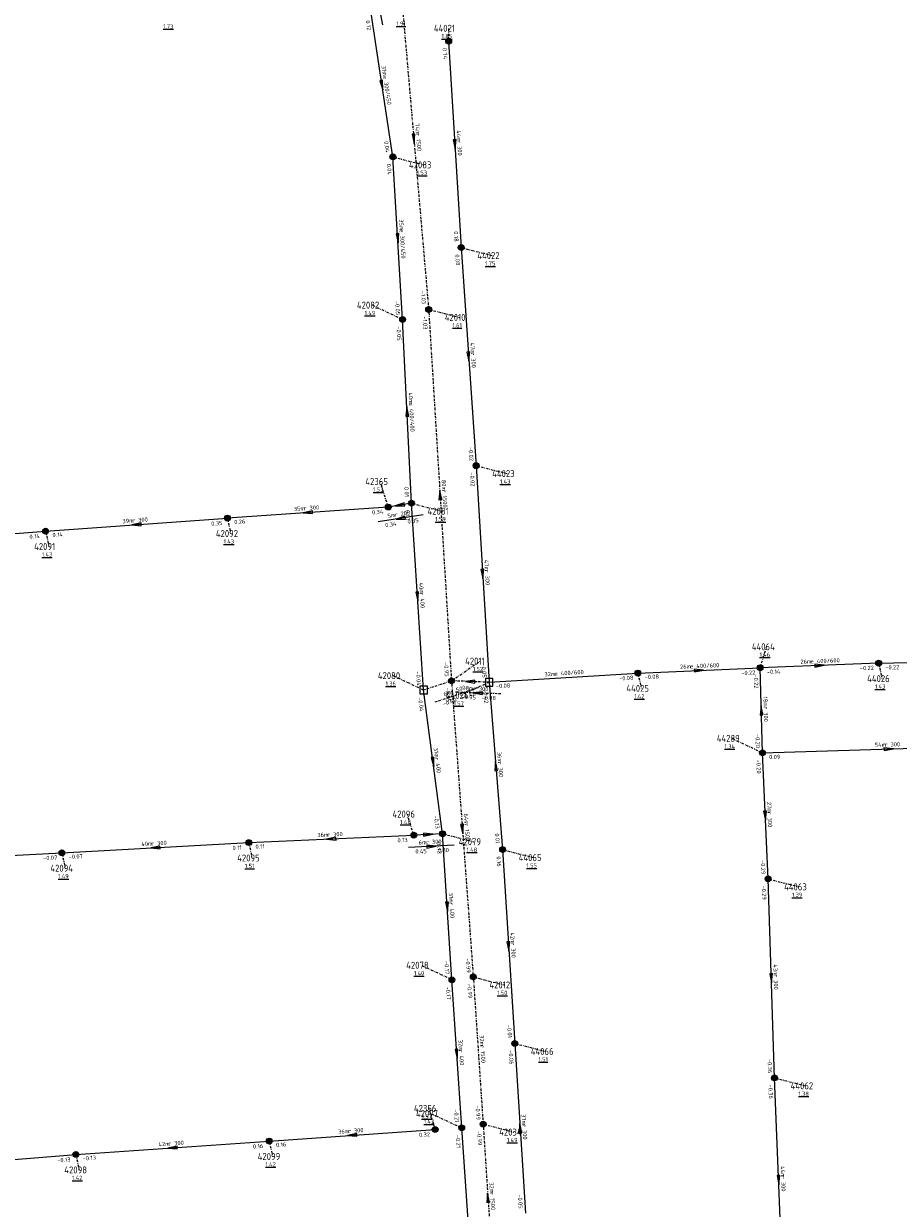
# Model space of a CAD drawing. Extents: x 188323 to 208361, y 565368 to 574910.
# Tile 131 of 256: x 203234 to 203422, y 568897 to 569151. Entities that reach past the tile are written whole.
import ezdxf

# ---------------------------------------------------------------- set-up
doc = ezdxf.new("R2010")
doc.units = 0
doc.linetypes.add('BORDER', pattern=[1.75, 0.5, -0.25, 0.5, -0.25, 0, -0.25])
doc.linetypes.add('DASHDOT', pattern=[1, 0.5, -0.25, 0, -0.25])
doc.layers.get('0').update_dxf_attribs({"linetype": 'CONTINUOUS'})
for name, color, linetype in [('RIO-AFM', 7, 'CONTINUOUS'), ('RIO-BOK', 7, 'CONTINUOUS'), ('RIO-DET', 7, 'CONTINUOUS'), ('RIO-KNP', 7, 'CONTINUOUS'), ('RIO-KNR', 7, 'CONTINUOUS'), ('RIO-LAG_0B', 7, 'CONTINUOUS'), ('RIO-LAG_4', 7, 'BORDER'), ('RIO-LEN', 7, 'CONTINUOUS'), ('RIO-MVD', 1, 'CONTINUOUS'), ('RIO-VRB', 6, 'DASHDOT'), ('RIO-VRH', 7, 'CONTINUOUS')]:
    doc.layers.add(name, color=color, linetype=linetype)
doc.styles.add('RIO-TXT', font='isocp.shx')

# ---------------------------------------------------------------- blocks, each defined once
blk = doc.blocks.new('L_VHR')
blk.add_lwpolyline([(-0.5, 0), (0.5, 0), (-0.5, 0.15), (-0.5, -0.15), (0.5, 0)])
blk = doc.blocks.new('K_IPG')
blk.add_circle((0, 0), 0.5)
for points in [[(0, 0), (-0.5, 0), (-0.433013, 0.25)], [(0, 0), (-0.433013, -0.25), (-0.5, 0)], [(0, 0), (-0.433013, 0.25), (-0.25, 0.433013)], [(0, 0), (-0.25, -0.433013), (-0.433013, -0.25)], [(0, 0), (-0.25, 0.433013), (0, 0.5)], [(0, 0), (0, -0.5), (-0.25, -0.433013)], [(0, 0), (0, 0.5), (0.25, 0.433013)], [(0, 0), (0.25, 0.433013), (0.433013, 0.25)], [(0, 0), (0.433013, 0.25), (0.5, 0)], [(0, 0), (0.5, 0), (0.433013, -0.25)], [(0, 0), (0.433013, -0.25), (0.25, -0.433013)], [(0, 0), (0.25, -0.433013), (0, -0.5)]]:
    blk.add_solid(points)
at = {"style": 'RIO-TXT', "flags": 1}
blk.add_attdef('KNOOPNAAM', (2, 2), '', height=1, dxfattribs=at)
blk = doc.blocks.new('K_DIV')
for p, q in [((-0.65, 0.65), (-0.65, -0.65)), ((0.65, 0.65), (-0.65, 0.65)), ((0.65, -0.65), (0.65, 0.65)), ((-0.65, -0.65), (0.65, -0.65))]:
    blk.add_line(p, q)
blk = doc.blocks.new('708_04______42080___c342011_')
at = {"layer": 'RIO-LAG_4'}
blk.add_line((0, 0), (9.317, 3.105), dxfattribs=at)
at = {"layer": 'RIO-AFM', "style": 'RIO-TXT'}
blk.add_text('r 500', height=0.9, rotation=18.4331, dxfattribs=at).set_placement((3.4754, 1.6855))
at = {"layer": 'RIO-BOK', "style": 'RIO-TXT'}
for p in [(1.7707, -0.8855), (5.869, 0.4806)]:
    blk.add_text('-0.40', height=0.9, rotation=18.4331, dxfattribs=at).set_placement(p)
at = {"layer": 'RIO-LEN', "style": 'RIO-TXT'}
blk.add_text('6m', height=0.9, rotation=18.4331, dxfattribs=at).set_placement((1.9386, 1.1732))
blk = doc.blocks.new('709_04______44024___c342011_')
at = {"layer": 'RIO-LAG_4'}
blk.add_line((0, 0), (-9.815, 0.36), dxfattribs=at)
at = {"layer": 'RIO-VRH', "xscale": 2, "yscale": 2, "zscale": 2, "rotation": 177.8791}
blk.add_blockref('L_VHR', (-4.9075, 0.18), dxfattribs=at)
at = {"layer": 'RIO-AFM', "style": 'RIO-TXT'}
blk.add_text('r 300', height=0.9, rotation=357.8791, dxfattribs=at).set_placement((-5.9688, 0.7203))
at = {"layer": 'RIO-BOK', "style": 'RIO-TXT'}
for s, p in [('-0.95', (-8.4671, -1.09)), ('-0.08', (-4.1489, -1.2472))]:
    blk.add_text(s, height=0.9, rotation=357.8791, dxfattribs=at).set_placement(p)
at = {"layer": 'RIO-LEN', "style": 'RIO-TXT'}
blk.add_text('8m', height=0.9, rotation=357.8791, dxfattribs=at).set_placement((-7.5877, 0.7793))
blk = doc.blocks.new('720_04______42079_____42096_')
at = {"layer": 'RIO-LAG_0B'}
blk.add_line((0, 0), (-9.81, -0.478), dxfattribs=at)
at = {"layer": 'RIO-VRH', "xscale": 2, "yscale": 2, "zscale": 2, "rotation": 362.77}
blk.add_blockref('L_VHR', (-4.905, -0.239), dxfattribs=at)
at = {"layer": 'RIO-AFM', "style": 'RIO-TXT'}
blk.add_text('r 300', height=0.9, rotation=362.77, dxfattribs=at).set_placement((-6.0085, 0.209))
at = {"layer": 'RIO-BOK', "style": 'RIO-TXT'}
for s, p in [('0.45', (-8.3434, -1.8078)), ('0.30', (-3.4882, -1.5698))]:
    blk.add_text(s, height=0.9, rotation=362.77, dxfattribs=at).set_placement(p)
at = {"layer": 'RIO-LEN', "style": 'RIO-TXT'}
blk.add_text('6m', height=0.9, rotation=362.77, dxfattribs=at).set_placement((-7.6266, 0.1296))
blk = doc.blocks.new('721_04______42081_____42365_')
at = {"layer": 'RIO-LAG_0B'}
blk.add_line((0, 0), (-9.698, -1.555), dxfattribs=at)
at = {"layer": 'RIO-VRH', "xscale": 2, "yscale": 2, "zscale": 2, "rotation": 189.0894}
blk.add_blockref('L_VHR', (-4.849, -0.7775), dxfattribs=at)
at = {"layer": 'RIO-AFM', "style": 'RIO-TXT'}
blk.add_text('r 200', height=0.9, rotation=369.0894, dxfattribs=at).set_placement((-5.9952, -0.4537))
at = {"layer": 'RIO-BOK', "style": 'RIO-TXT'}
for s, p in [('0.34', (-8.0939, -2.7152)), ('0.35', (-3.2944, -1.9442))]:
    blk.add_text(s, height=0.9, rotation=369.0894, dxfattribs=at).set_placement(p)
at = {"layer": 'RIO-LEN', "style": 'RIO-TXT'}
blk.add_text('5m', height=0.9, rotation=369.0894, dxfattribs=at).set_placement((-7.5947, -0.7107))
blk = doc.blocks.new('722_04______42084_____42085_')
at = {"layer": 'RIO-LAG_0B'}
blk.add_line((0, 0), (-1.87, 9.641), dxfattribs=at)
at = {"layer": 'RIO-AFM', "style": 'RIO-TXT'}
blk.add_text('r 300', height=0.9, rotation=280.962, dxfattribs=at).set_placement((-0.649, 5.9765))
at = {"layer": 'RIO-LEN', "style": 'RIO-TXT'}
blk.add_text('6m', height=0.9, rotation=280.962, dxfattribs=at).set_placement((-0.9578, 7.5668))

msp = doc.modelspace()

# ---------------------------------------------------------------- linework, layer by layer
at = {"layer": 'RIO-LAG_0B'}
for p, q in [((203313.296, 569122.816), (203308.608, 569153.728)), ((203325.296, 569147.712), (203328, 569103.296)), ((203315.392, 569087.808), (203313.296, 569122.816)), ((203328, 569103.296), (203331.2, 569056.384)), ((203317.296, 569048.32), (203315.392, 569087.808)), ((203331.2, 569056.384), (203334, 569009.792)), ((203317.296, 569048.32), (203312.304, 569047.488)), ((203319.904, 569008.128), (203317.296, 569048.32)), ((203312.304, 569047.488), (203277.696, 569045.12)), ((203238.592, 569042.304), (203277.696, 569045.12)), ((203199.392, 569039.424), (203238.592, 569042.304)), ((203366, 569011.776), (203392.304, 569012.928)), ((203417.792, 569013.888), (203392.304, 569012.928)), ((203392.8, 568994.624), (203392.304, 569012.928)), ((203417.792, 569013.888), (203445.408, 569014.528)), ((203334, 569009.792), (203366, 569011.776)), ((203334, 569009.792), (203336.896, 568973.824)), ((203324, 568977.216), (203319.904, 569008.128)), ((203392.8, 568994.624), (203447.104, 568996.288)), ((203394, 568967.488), (203392.8, 568994.624)), ((203282.304, 568975.296), (203317.792, 568976.896)), ((203324, 568977.216), (203317.792, 568976.896)), ((203326, 568945.792), (203324, 568977.216)), ((203242.096, 568973.12), (203282.304, 568975.296)), ((203201.792, 568971.072), (203242.096, 568973.12)), ((203336.896, 568973.824), (203339.504, 568932.096)), ((203395.392, 568924.672), (203394, 568967.488)), ((203328.096, 568913.92), (203326, 568945.792)), ((203339.504, 568932.096), (203341.792, 568895.616)), ((203397.2, 568880.704), (203395.392, 568924.672)), ((203286.704, 568911.104), (203322.4, 568913.6)), ((203331.392, 568866.624), (203328.096, 568913.92)), ((203245.104, 568908.224), (203286.704, 568911.104)), ((203203.808, 568904.832), (203245.104, 568908.224))]:
    msp.add_line(p, q, dxfattribs=at)
at = {"layer": 'RIO-LAG_4'}
for p, q in [((203314.624, 569163.392), (203320.992, 569089.984)), ((203320.992, 569089.984), (203325.904, 569010.112)), ((203319.904, 569008.128), (203325.904, 569010.112)), ((203325.904, 569010.112), (203330.592, 568946.432)), ((203334, 569009.792), (203325.904, 569010.112)), ((203330.592, 568946.432), (203332.704, 568914.752)), ((203332.704, 568914.752), (203334.8, 568883.072))]:
    msp.add_line(p, q, dxfattribs=at)
at = {"layer": 'RIO-VRB'}
for p, q in [((203325.3, 569147.7), (203325.2997, 569150.475)), ((203313.3, 569122.8), (203319.9482, 569121.08)), ((203328, 569103.3), (203334.6482, 569101.58)), ((203315.4, 569087.8), (203308.751, 569090.9179)), ((203321, 569090), (203327.6482, 569088.28)), ((203331.2, 569056.4), (203337.8482, 569054.68)), ((203312.3, 569047.5), (203310.5633, 569052.9686)), ((203317.3, 569048.3), (203323.9482, 569046.58)), ((203277.7, 569045.1), (203278.4071, 569041.7868)), ((203238.6, 569042.3), (203239.3071, 569038.9868)), ((203392.3, 569012.9), (203393.6933, 569017.4294)), ((203325.9, 569010.1), (203332.0269, 569014.3378)), ((203417.8, 569013.9), (203418.5071, 569010.5868)), ((203319.9, 569008.1), (203313.251, 569011.2179)), ((203334, 569009.8), (203327.8742, 569006.9602)), ((203366, 569011.8), (203366.7071, 569008.4868)), ((203392.8, 568994.6), (203386.151, 568997.7179)), ((203317.8, 568976.9), (203316.4055, 568981.429)), ((203324, 568977.2), (203330.6482, 568975.48)), ((203282.3, 568975.3), (203283.0071, 568971.9868)), ((203242.1, 568973.1), (203242.8071, 568969.7868)), ((203336.9, 568973.8), (203343.5482, 568972.08)), ((203394, 568967.5), (203400.6482, 568965.78)), ((203326, 568945.8), (203319.351, 568948.9179)), ((203330.6, 568946.4), (203337.2482, 568944.68)), ((203339.5, 568932.1), (203346.1482, 568930.38)), ((203395.4, 568924.7), (203402.0482, 568922.98)), ((203322.4, 568913.6), (203321.0055, 568918.129)), ((203328.1, 568913.9), (203321.451, 568917.0179)), ((203332.7, 568914.75), (203339.3482, 568913.03)), ((203286.7, 568911.1), (203287.4071, 568907.7868)), ((203245.1, 568908.2), (203245.8071, 568904.8868))]:
    msp.add_line(p, q, dxfattribs=at)

# ---------------------------------------------------------------- block references
at = {"layer": 'RIO-DET'}
for name, p in [('722_04______42084_____42085_', (203311.104, 569151.232)), ('721_04______42081_____42365_', (203319.808, 569045.824)), ('708_04______42080___c342011_', (203322.4, 569005.568)), ('709_04______44024___c342011_', (203336.496, 569007.296)), ('720_04______42079_____42096_', (203326.496, 568974.72))]:
    msp.add_blockref(name, p, dxfattribs=at)
at = {"layer": 'RIO-KNP', "xscale": 1.25, "yscale": 1.25, "zscale": 1.25}
for name, p in [('K_IPG', (203325.296, 569147.712)), ('K_IPG', (203313.296, 569122.816)), ('K_IPG', (203328, 569103.296)), ('K_IPG', (203320.992, 569089.984)), ('K_IPG', (203315.392, 569087.808)), ('K_IPG', (203331.2, 569056.384)), ('K_IPG', (203312.304, 569047.488)), ('K_IPG', (203317.296, 569048.32)), ('K_IPG', (203277.696, 569045.12)), ('K_IPG', (203238.592, 569042.304)), ('K_IPG', (203366, 569011.776)), ('K_IPG', (203392.304, 569012.928)), ('K_IPG', (203417.792, 569013.888)), ('K_IPG', (203325.904, 569010.112)), ('K_DIV', (203334, 569009.792)), ('K_DIV', (203319.904, 569008.128)), ('K_IPG', (203392.8, 568994.624)), ('K_IPG', (203317.792, 568976.896)), ('K_IPG', (203324, 568977.216)), ('K_IPG', (203282.304, 568975.296)), ('K_IPG', (203336.896, 568973.824)), ('K_IPG', (203242.096, 568973.12)), ('K_IPG', (203394, 568967.488)), ('K_IPG', (203326, 568945.792)), ('K_IPG', (203330.592, 568946.432)), ('K_IPG', (203339.504, 568932.096)), ('K_IPG', (203395.392, 568924.672)), ('K_IPG', (203332.704, 568914.752)), ('K_IPG', (203322.4, 568913.6)), ('K_IPG', (203328.096, 568913.92)), ('K_IPG', (203286.704, 568911.104)), ('K_IPG', (203245.104, 568908.224))]:
    msp.add_blockref(name, p, dxfattribs=at)
at = {"layer": 'RIO-VRH', "xscale": 2, "yscale": 2, "zscale": 2}
for p, rotation in [((203310.95, 569138.25), 278.6568), ((203317.81, 569126.695), 274.977), ((203326.65, 569125.5), 273.4886), ((203314.35, 569105.3), 273.4424), ((203329.6, 569079.85), 273.9119), ((203316.35, 569068.05), 92.7627), ((203323.45, 569050.05), 453.5181), ((203314.8, 569047.9), 189.0894), ((203295, 569046.3), 183.9675), ((203258.15, 569043.7), 184.0956), ((203332.6, 569033.1), 273.4473), ((203318.6, 569028.2), 273.7093), ((203379.15, 569012.35), 2.3948), ((203405.05, 569013.4), 362.2455), ((203329.95, 569009.95), 177.8791), ((203392.55, 569003.75), 91.574), ((203419.95, 568995.45), 1.793), ((203321.95, 568992.65), 277.5665), ((203335.45, 568991.8), 454.6142), ((203393.4, 568981.05), 272.5443), ((203328.25, 568978.25), 274.2285), ((203300.05, 568976.1), 182.5803), ((203320.9, 568977.05), 362.77), ((203262.2, 568974.2), 183.1322), ((203325, 568961.5), 273.6532), ((203338.2, 568952.95), 273.5765), ((203394.7, 568946.1), 271.8824), ((203327.05, 568929.85), 273.7751), ((203340.65, 568913.85), 453.6144), ((203304.55, 568912.35), 184.0054), ((203265.9, 568909.65), 183.9873), ((203396.3, 568902.7), 272.3514), ((203333.75, 568898.925), 453.8047)]:
    msp.add_blockref('L_VHR', p, dxfattribs=dict(at, rotation=rotation))

# ---------------------------------------------------------------- texts
at = {"layer": 'RIO-AFM', "style": 'RIO-TXT'}
for s, rotation, p in [('e 300/450', 278.6568, (203311.1686, 569140.1954)), ('r 1500', 274.977, (203318.2371, 569127.8168)), ('r 300', 273.4886, (203327.1135, 569126.3399)), ('e 300/450', 273.4424, (203314.7458, 569107.2179)), ('r 300', 273.9119, (203330.058, 569080.6934)), ('e 400/400', 272.7627, (203316.7699, 569069.963)), ('r 1500', 273.5181, (203323.9076, 569051.1604)), ('r 300', 363.9675, (203294.1563, 569046.7532)), ('r 300', 4.0956, (203257.3064, 569044.1409)), ('r 300', 273.4473, (203333.0648, 569033.9397)), ('r 400', 273.7093, (203319.0589, 569029.0421)), ('e 400/600', 362.2455, (203403.141, 569013.8324)), ('e 400/600', 3.576, (203348.0824, 569011.1811)), ('e 400/600', 2.3948, (203377.2403, 569012.7706)), ('r 300', 271.574, (203393.033, 569004.5742)), ('r 300', 1.793, (203419.1245, 568995.9244)), ('r 400', 277.5665, (203322.3483, 568993.5206)), ('r 300', 274.6142, (203335.8942, 568992.649)), ('r 300', 272.5443, (203393.8717, 568981.8822)), ('r 1500', 274.2285, (203328.6887, 568979.3656)), ('r 300', 2.5803, (203299.2184, 568976.563)), ('r 300', 3.1321, (203261.3639, 568974.655)), ('r 400', 273.6532, (203325.4569, 568962.3413)), ('r 300', 273.5765, (203338.6613, 568953.7911)), ('r 300', 271.8824, (203395.1863, 568946.927)), ('r 400', 273.7751, (203327.5053, 568930.692)), ('r 1500', 273.8047, (203332.0867, 568931.6869)), ('r 300', 4.0054, (203303.7069, 568912.7922)), ('r 300', 273.6144, (203341.1091, 568914.691)), ('r 300', 3.9873, (203265.0568, 568910.0924)), ('r 300', 272.3514, (203396.7799, 568903.531)), ('r 1500', 273.8047, (203334.1867, 568900.0369))]:
    msp.add_text(s, height=0.9, rotation=rotation, dxfattribs=at).set_placement(p)
at = {"layer": 'RIO-BOK', "style": 'RIO-TXT'}
for s, rotation, p in [('0.12', 278.6568, (203307.4274, 569152.1049)), ('0.74', 273.4886, (203323.9885, 569146.217)), ('0.04', 278.6568, (203311.398, 569126.1114)), ('0.04', 273.4424, (203311.9873, 569121.3181)), ('0.18', 273.4886, (203326.4124, 569106.7694)), ('0.08', 273.9119, (203326.6995, 569101.8073)), ('-1.03', 274.977, (203319.2941, 569093.9673)), ('-0.05', 273.4424, (203313.7765, 569091.8102)), ('-0.05', 272.7627, (203314.0698, 569086.3337)), ('-1.03', 273.5181, (203319.6892, 569088.5163)), ('-0.02', 273.9119, (203329.5513, 569060.3964)), ('-0.02', 273.4473, (203329.8874, 569054.9179)), ('0.01', 272.7627, (203315.7533, 569051.7897)), ('0.34', 363.9675, (203308.8446, 569045.8767)), ('0.01', 273.7093, (203315.9942, 569046.812)), ('0.35', 4.0956, (203274.2487, 569043.4493)), ('0.26', 363.9675, (203279.1941, 569043.8012)), ('0.14', 4.2306, (203235.1526, 569040.6411)), ('0.14', 4.0956, (203240.0962, 569041.0036)), ('-0.95', 273.5181, (203324.2998, 569014.109)), ('-0.05', 273.4473, (203332.3836, 569013.8097)), ('-0.22', 2.3948, (203388.2609, 569011.3298)), ('-0.14', 362.2455, (203393.7544, 569011.5568)), ('-0.22', 362.2455, (203413.7575, 569012.354)), ('-0.22', 1.2452, (203419.2299, 569012.5308)), ('-0.04', 273.7093, (203318.2612, 569012.1029)), ('-0.08', 3.576, (203335.4844, 569008.49)), ('-0.08', 3.576, (203361.9947, 569010.1469)), ('-0.08', 2.3948, (203367.4571, 569010.4597)), ('-0.22', 271.574, (203390.9397, 569011.4616)), ('-0.95', 274.2285, (203324.6077, 569008.6002)), ('-0.42', 274.6142, (203332.7179, 569008.2915)), ('-0.04', 277.5665, (203318.6973, 569006.5275)), ('-0.20', 271.574, (203391.2975, 568998.6606)), ('-0.20', 272.5443, (203391.4642, 568993.1388)), ('0.09', 1.793, (203394.2429, 568993.2445)), ('-0.13', 277.5665, (203322.0899, 568981.0826)), ('0.01', 274.6142, (203335.2392, 568977.2377)), ('0.11', 3.1321, (203278.8214, 568973.7075)), ('0.11', 2.5803, (203283.7614, 568973.9644)), ('0.13', 2.5803, (203314.3064, 568975.3411)), ('-0.13', 273.6532, (203322.6928, 568975.7132)), ('-0.07', 2.8408, (203238.0736, 568971.4985)), ('-0.07', 3.1321, (203243.5742, 568971.7786)), ('0.16', 273.5765, (203335.5908, 568972.315)), ('-0.29', 272.5443, (203392.4346, 568971.5346)), ('-0.29', 271.8824, (203392.6474, 568966.0543)), ('-0.17', 273.6532, (203324.3595, 568949.8038)), ('-0.99', 274.2285, (203328.9399, 568950.3882)), ('-0.17', 273.7751, (203324.6959, 568944.3105)), ('-0.99', 273.8047, (203329.2967, 568944.9098)), ('-0.01', 273.5765, (203337.8714, 568936.1067)), ('-0.06', 273.6144, (203338.1917, 568930.6141)), ('-0.36', 271.8824, (203393.8912, 568928.7531)), ('-0.36', 272.3514, (203394.0593, 568923.2433)), ('-0.21', 273.7751, (203326.4514, 568917.8997)), ('-0.99', 273.8047, (203331.0491, 568918.7494)), ('0.32', 4.0054, (203318.9458, 568911.9547)), ('-0.99', 273.8047, (203331.3967, 568913.2598)), ('0.16', 3.9873, (203283.2448, 568909.4557)), ('0.16', 4.0054, (203288.1942, 568909.8012)), ('-0.21', 273.9996, (203326.8018, 568912.4054)), ('-0.13', 3.9873, (203246.5937, 568906.9007)), ('-0.13', 4.7058, (203241.1278, 568906.4683)), ('-0.05', 273.6144, (203340.1655, 568899.6049))]:
    msp.add_text(s, height=0.9, rotation=rotation, dxfattribs=at).set_placement(p)
at = {"layer": 'RIO-KNR', "style": 'RIO-TXT'}
for s, p in [('44021', (203322.1122, 569149.725)), ('42083', (203316.7607, 569120.33)), ('44022', (203331.4607, 569100.83)), ('42082', (203305.5635, 569090.1679)), ('42010', (203324.4607, 569087.53)), ('44023', (203334.6607, 569053.93)), ('42365', (203307.3758, 569052.2186)), ('42081', (203320.7607, 569045.83)), ('42092', (203275.2196, 569041.0368)), ('42091', (203236.1196, 569038.2368)), ('44064', (203390.5058, 569016.6794)), ('42011', (203328.8394, 569013.5878)), ('42080', (203310.0635, 569010.4679)), ('44026', (203415.3196, 569009.8368)), ('44024', (203324.6867, 569006.2102)), ('44025', (203363.5196, 569007.7368)), ('44289', (203382.9635, 568996.9679)), ('42096', (203313.218, 568980.679)), ('42079', (203327.4607, 568974.73)), ('42095', (203279.8196, 568971.2368)), ('44065', (203340.3607, 568971.33)), ('42094', (203239.6196, 568969.0368)), ('44063', (203397.4607, 568965.03)), ('42078', (203316.1635, 568948.1679)), ('42012', (203334.0607, 568943.93)), ('44066', (203342.9607, 568929.63)), ('44062', (203398.8607, 568922.23)), ('42356', (203317.818, 568917.379)), ('42077', (203318.2635, 568916.2679)), ('42034', (203336.1607, 568912.28)), ('42099', (203284.2196, 568907.0368)), ('42098', (203242.6196, 568904.1368))]:
    msp.add_text(s, height=1.5, dxfattribs=at).set_placement(p)
at = {"layer": 'RIO-LEN', "style": 'RIO-TXT'}
for s, rotation, p in [('31m', 278.6568, (203310.8425, 569142.3307)), ('74m', 274.977, (203318.0487, 569129.9686)), ('44m', 273.4886, (203326.981, 569128.4959)), ('35m', 273.4424, (203314.615, 569109.3739)), ('47m', 273.9119, (203329.9096, 569082.8483)), ('40m', 272.7627, (203316.6648, 569072.1204)), ('80m', 273.5181, (203323.774, 569053.3163)), ('35m', 363.9675, (203292.0016, 569046.6024)), ('39m', 4.0956, (203255.1519, 569043.9866)), ('47m', 273.4473, (203332.9338, 569036.0957)), ('40m', 273.7093, (203318.9181, 569031.1975)), ('26m', 362.2455, (203400.9828, 569013.7464)), ('26m', 2.3948, (203375.0822, 569012.6803)), ('32m', 3.576, (203345.9266, 569011.0464)), ('18m', 271.574, (203392.9726, 569006.7333)), ('31m', 277.5665, (203322.0628, 568995.6617)), ('36m', 274.6142, (203335.7194, 568994.8019)), ('54m', 1.793, (203416.9656, 568995.8568)), ('27m', 272.5443, (203393.7748, 568984.04)), ('64m', 274.2285, (203328.5284, 568981.5197)), ('36m', 2.5803, (203297.0606, 568976.4658)), ('40m', 3.1321, (203259.2071, 568974.537)), ('31m', 273.6532, (203325.3182, 568964.4968)), ('42m', 273.5765, (203338.5255, 568955.9468)), ('43m', 271.8824, (203395.1143, 568949.0858)), ('32m', 273.8047, (203331.9423, 568933.8421)), ('32m', 273.7751, (203327.362, 568932.8472)), ('37m', 273.6144, (203340.9719, 568916.8466)), ('36m', 4.0054, (203301.5522, 568912.6413)), ('42m', 3.9873, (203262.902, 568909.9422)), ('44m', 272.3514, (203396.6902, 568905.6891)), ('32m', 273.8047, (203334.0423, 568902.1921))]:
    msp.add_text(s, height=0.9, rotation=rotation, dxfattribs=at).set_placement(p)
at = {"layer": 'RIO-MVD', "style": 'RIO-TXT'}
for s, p in [('%%U1.73', (203263.8771, 569150.4368)), ('%%U1.91', (203314.0375, 569151.0213)), ('%%U1.85', (203323.7697, 569148.325)), ('%%U1.53', (203318.4182, 569118.93)), ('%%U1.75', (203333.1182, 569099.43)), ('%%U1.49', (203307.221, 569088.7679)), ('%%U1.61', (203326.1182, 569086.13)), ('%%U1.43', (203336.3182, 569052.53)), ('%%U1.53', (203309.0333, 569050.8186)), ('%%U1.59', (203322.4182, 569044.43)), ('%%U1.43', (203276.8771, 569039.6368)), ('%%U1.43', (203237.7771, 569036.8368)), ('%%U1.46', (203392.1633, 569015.2794)), ('%%U1.52', (203330.4969, 569012.1878)), ('%%U1.36', (203311.721, 569009.0679)), ('%%U1.42', (203365.1771, 569006.3368)), ('%%U1.43', (203416.9771, 569008.4368)), ('%%U1.57', (203326.3442, 569004.8102)), ('%%U1.34', (203384.621, 568995.5679)), ('%%U1.48', (203314.8755, 568979.279)), ('%%U1.48', (203329.1182, 568973.33)), ('%%U1.51', (203281.4771, 568969.8368)), ('%%U1.55', (203342.0182, 568969.93)), ('%%U1.49', (203241.2771, 568967.6368)), ('%%U1.39', (203399.1182, 568963.63)), ('%%U1.40', (203317.821, 568946.7679)), ('%%U1.50', (203335.7182, 568942.53)), ('%%U1.51', (203344.6182, 568928.23)), ('%%U1.38', (203400.5182, 568920.83)), ('%%U1.57', (203319.4755, 568915.979)), ('%%U1.43', (203319.921, 568914.8679)), ('%%U1.49', (203337.8182, 568910.88)), ('%%U1.42', (203285.8771, 568905.6368)), ('%%U1.42', (203244.2771, 568902.7368))]:
    msp.add_text(s, height=0.9, dxfattribs=at).set_placement(p)

doc.saveas('drawing.dxf')
